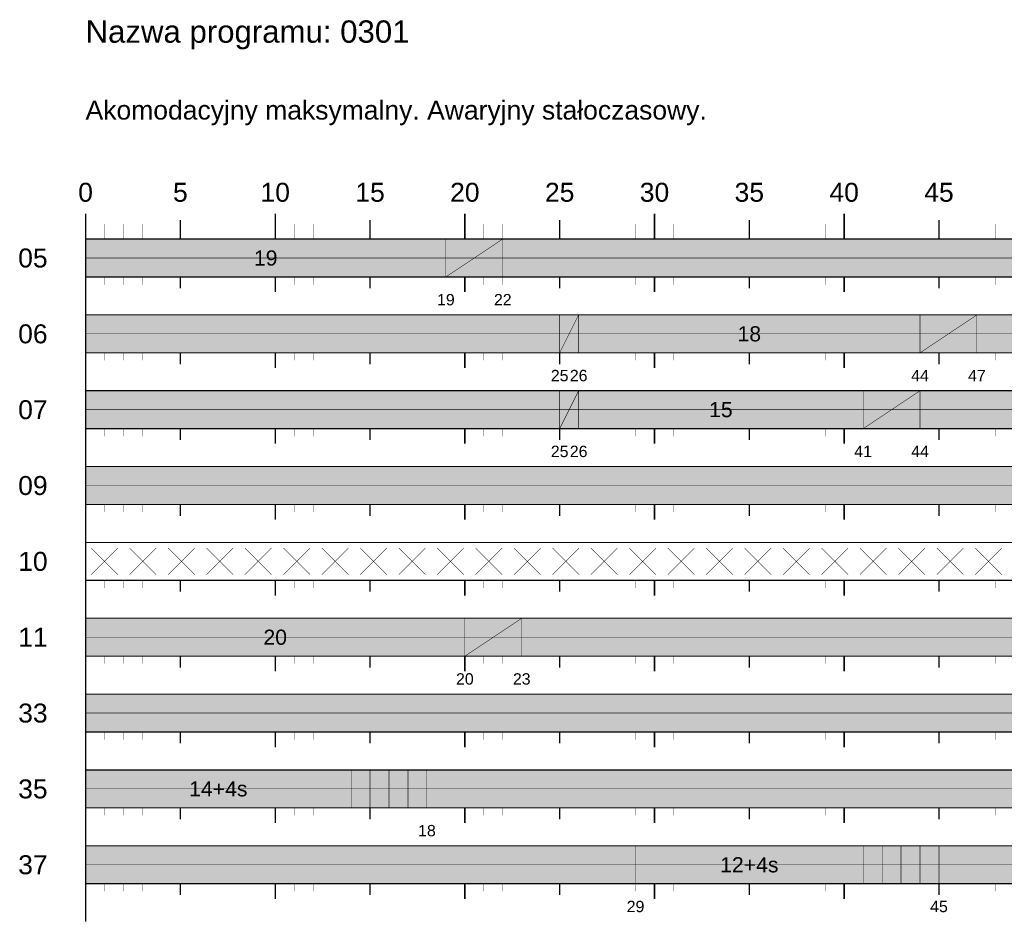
# Model space of a CAD drawing. Header units: metres. Extents: x 1765 to 13844, y -211 to 3853.
# Tile 15 of 17: x 2841 to 2944, y 3755 to 3850. Entities that reach past the tile are written whole.
import ezdxf
from ezdxf.enums import TextEntityAlignment as Align

# ---------------------------------------------------------------- set-up
doc = ezdxf.new("R2010")
doc.units = ezdxf.units.M
doc.header["$MEASUREMENT"] = 0
for name, color, linetype in [('zzz.GASYG.Program', 7, 'Continuous'), ('zzz.GASYG.Program-Etykiety', 7, 'Continuous'), ('zzz.GASYG.Program-Tekst', 7, 'Continuous')]:
    doc.layers.add(name, color=color, linetype=linetype)
doc.styles.get("Standard").update_dxf_attribs({"font": 'arial.ttf'})

# ---------------------------------------------------------------- blocks, each defined once
blk = doc.blocks.new('zzzGASYGProgram-214748364780-0101-0301')
at = {"layer": 'zzz.GASYG.Program', "true_color": 0xff0000}
for points in [[(0, -4), (150, -4), (150, 0), (0, 0)], [(0, -12), (150, -12), (150, -8), (0, -8)], [(0, -20), (150, -20), (150, -16), (0, -16)], [(0, -28), (150, -28), (150, -24), (0, -24)], [(0, -44), (150, -44), (150, -40), (0, -40)], [(0, -52), (150, -52), (150, -48), (0, -48)], [(0, -60), (150, -60), (150, -56), (0, -56)], [(0, -68), (150, -68), (150, -64), (0, -64)]]:
    blk.add_hatch(color=1, dxfattribs=at).paths.add_polyline_path(points)
at = {"layer": 'zzz.GASYG.Program', "true_color": 0x00a500}
for points in [[(0, -4), (38, -4), (38, 0), (0, 0)], [(52, -12), (88, -12), (88, -8), (52, -8)], [(52, -20), (82, -20), (82, -16), (52, -16)], [(0, -44), (40, -44), (40, -40), (0, -40)], [(0, -60), (28, -60), (28, -56), (0, -56)], [(28, -60), (36, -60), (36, -56), (28, -56)], [(58, -68), (82, -68), (82, -64), (58, -64)], [(82, -68), (90, -68), (90, -64), (82, -64)]]:
    blk.add_hatch(color=94, dxfattribs=at).paths.add_polyline_path(points)
at = {"layer": 'zzz.GASYG.Program'}
for color, points in [(2, [(38, -4), (44, -4), (44, 0), (38, 0)]), (1, [(50, -10), (52, -10), (52, -8), (50, -8)]), (2, [(88, -12), (94, -12), (94, -8), (88, -8)]), (2, [(50, -12), (52, -12), (52, -10), (50, -10)]), (1, [(50, -18), (52, -18), (52, -16), (50, -16)]), (2, [(82, -20), (88, -20), (88, -16), (82, -16)]), (2, [(50, -20), (52, -20), (52, -18), (50, -18)]), (2, [(40, -44), (46, -44), (46, -40), (40, -40)])]:
    blk.add_hatch(color=color, dxfattribs=at).paths.add_polyline_path(points)
at = {"layer": 'zzz.GASYG.Program', "color": 7}
for points in [[(0, -68, 0.15, 0.15, 0), (0, 2.67, 0.15, 0.15, 0)], [(20, 0, 0.15, 0.15, 0), (20, 2.67, 0.15, 0.15, 0)], [(40, 0, 0.15, 0.15, 0), (40, 2.67, 0.15, 0.15, 0)], [(60, 0, 0.15, 0.15, 0), (60, 2.67, 0.15, 0.15, 0)], [(80, 0, 0.15, 0.15, 0), (80, 2.67, 0.15, 0.15, 0)], [(2, 0, 0.01, 0.01, 0), (2, 1.6, 0.01, 0.01, 0)], [(4, 0, 0.01, 0.01, 0), (4, 1.6, 0.01, 0.01, 0)], [(6, 0, 0.01, 0.01, 0), (6, 1.6, 0.01, 0.01, 0)], [(8, 0, 0.01, 0.01, 0), (8, 1.6, 0.01, 0.01, 0)], [(10, 0, 0.15, 0.15, 0), (10, 2, 0.15, 0.15, 0)], [(12, 0, 0.01, 0.01, 0), (12, 1.6, 0.01, 0.01, 0)], [(14, 0, 0.01, 0.01, 0), (14, 1.6, 0.01, 0.01, 0)], [(16, 0, 0.01, 0.01, 0), (16, 1.6, 0.01, 0.01, 0)], [(18, 0, 0.01, 0.01, 0), (18, 1.6, 0.01, 0.01, 0)], [(22, 0, 0.01, 0.01, 0), (22, 1.6, 0.01, 0.01, 0)], [(24, 0, 0.01, 0.01, 0), (24, 1.6, 0.01, 0.01, 0)], [(26, 0, 0.01, 0.01, 0), (26, 1.6, 0.01, 0.01, 0)], [(28, 0, 0.01, 0.01, 0), (28, 1.6, 0.01, 0.01, 0)], [(30, 0, 0.15, 0.15, 0), (30, 2, 0.15, 0.15, 0)], [(32, 0, 0.01, 0.01, 0), (32, 1.6, 0.01, 0.01, 0)], [(34, 0, 0.01, 0.01, 0), (34, 1.6, 0.01, 0.01, 0)], [(36, 0, 0.01, 0.01, 0), (36, 1.6, 0.01, 0.01, 0)], [(38, 0, 0.01, 0.01, 0), (38, 1.6, 0.01, 0.01, 0)], [(42, 0, 0.01, 0.01, 0), (42, 1.6, 0.01, 0.01, 0)], [(44, 0, 0.01, 0.01, 0), (44, 1.6, 0.01, 0.01, 0)], [(46, 0, 0.01, 0.01, 0), (46, 1.6, 0.01, 0.01, 0)], [(48, 0, 0.01, 0.01, 0), (48, 1.6, 0.01, 0.01, 0)], [(50, 0, 0.15, 0.15, 0), (50, 2, 0.15, 0.15, 0)], [(52, 0, 0.01, 0.01, 0), (52, 1.6, 0.01, 0.01, 0)], [(54, 0, 0.01, 0.01, 0), (54, 1.6, 0.01, 0.01, 0)], [(56, 0, 0.01, 0.01, 0), (56, 1.6, 0.01, 0.01, 0)], [(58, 0, 0.01, 0.01, 0), (58, 1.6, 0.01, 0.01, 0)], [(62, 0, 0.01, 0.01, 0), (62, 1.6, 0.01, 0.01, 0)], [(64, 0, 0.01, 0.01, 0), (64, 1.6, 0.01, 0.01, 0)], [(66, 0, 0.01, 0.01, 0), (66, 1.6, 0.01, 0.01, 0)], [(68, 0, 0.01, 0.01, 0), (68, 1.6, 0.01, 0.01, 0)], [(70, 0, 0.15, 0.15, 0), (70, 2, 0.15, 0.15, 0)], [(72, 0, 0.01, 0.01, 0), (72, 1.6, 0.01, 0.01, 0)], [(74, 0, 0.01, 0.01, 0), (74, 1.6, 0.01, 0.01, 0)], [(76, 0, 0.01, 0.01, 0), (76, 1.6, 0.01, 0.01, 0)], [(78, 0, 0.01, 0.01, 0), (78, 1.6, 0.01, 0.01, 0)], [(82, 0, 0.01, 0.01, 0), (82, 1.6, 0.01, 0.01, 0)], [(84, 0, 0.01, 0.01, 0), (84, 1.6, 0.01, 0.01, 0)], [(86, 0, 0.01, 0.01, 0), (86, 1.6, 0.01, 0.01, 0)], [(88, 0, 0.01, 0.01, 0), (88, 1.6, 0.01, 0.01, 0)], [(90, 0, 0.15, 0.15, 0), (90, 2, 0.15, 0.15, 0)], [(92, 0, 0.01, 0.01, 0), (92, 1.6, 0.01, 0.01, 0)], [(94, 0, 0.01, 0.01, 0), (94, 1.6, 0.01, 0.01, 0)], [(96, 0, 0.01, 0.01, 0), (96, 1.6, 0.01, 0.01, 0)], [(150, 0, 0.12, 0.12, 0), (0, 0, 0.12, 0.12, 0)], [(0, -4, 0.05, 0.05, 0), (0, 0, 0.05, 0.05, 0)], [(38, -4, 0.05, 0.05, 0), (38, 0, 0.05, 0.05, 0)], [(38, -4, 0.05, 0.05, 0), (44, 0, 0.05, 0.05, 0)], [(38, -4, 0.05, 0.05, 0), (38, 0, 0.05, 0.05, 0)], [(44, -4, 0.05, 0.05, 0), (44, 0, 0.05, 0.05, 0)], [(150, -2, 0.05, 0.05, 0), (0, -2, 0.05, 0.05, 0)], [(0, -8, 0.15, 0.15, 0), (0, -4, 0.15, 0.15, 0)], [(150, -4, 0.12, 0.12, 0), (0, -4, 0.12, 0.12, 0)], [(2, -4.8, 0.01, 0.01, 0), (2, -4, 0.01, 0.01, 0)], [(4, -4.8, 0.01, 0.01, 0), (4, -4, 0.01, 0.01, 0)], [(6, -4.8, 0.01, 0.01, 0), (6, -4, 0.01, 0.01, 0)], [(8, -4.8, 0.01, 0.01, 0), (8, -4, 0.01, 0.01, 0)], [(10, -5.2, 0.15, 0.15, 0), (10, -4, 0.15, 0.15, 0)], [(12, -4.8, 0.01, 0.01, 0), (12, -4, 0.01, 0.01, 0)], [(14, -4.8, 0.01, 0.01, 0), (14, -4, 0.01, 0.01, 0)], [(16, -4.8, 0.01, 0.01, 0), (16, -4, 0.01, 0.01, 0)], [(18, -4.8, 0.01, 0.01, 0), (18, -4, 0.01, 0.01, 0)], [(20, -5.6, 0.15, 0.15, 0), (20, -4, 0.15, 0.15, 0)], [(22, -4.8, 0.01, 0.01, 0), (22, -4, 0.01, 0.01, 0)], [(24, -4.8, 0.01, 0.01, 0), (24, -4, 0.01, 0.01, 0)], [(26, -4.8, 0.01, 0.01, 0), (26, -4, 0.01, 0.01, 0)], [(28, -4.8, 0.01, 0.01, 0), (28, -4, 0.01, 0.01, 0)], [(30, -5.2, 0.15, 0.15, 0), (30, -4, 0.15, 0.15, 0)], [(32, -4.8, 0.01, 0.01, 0), (32, -4, 0.01, 0.01, 0)], [(34, -4.8, 0.01, 0.01, 0), (34, -4, 0.01, 0.01, 0)], [(36, -4.8, 0.01, 0.01, 0), (36, -4, 0.01, 0.01, 0)], [(38, -4.8, 0.01, 0.01, 0), (38, -4, 0.01, 0.01, 0)], [(40, -5.6, 0.15, 0.15, 0), (40, -4, 0.15, 0.15, 0)], [(42, -4.8, 0.01, 0.01, 0), (42, -4, 0.01, 0.01, 0)], [(44, -4.8, 0.01, 0.01, 0), (44, -4, 0.01, 0.01, 0)], [(46, -4.8, 0.01, 0.01, 0), (46, -4, 0.01, 0.01, 0)], [(48, -4.8, 0.01, 0.01, 0), (48, -4, 0.01, 0.01, 0)], [(50, -5.2, 0.15, 0.15, 0), (50, -4, 0.15, 0.15, 0)], [(52, -4.8, 0.01, 0.01, 0), (52, -4, 0.01, 0.01, 0)], [(54, -4.8, 0.01, 0.01, 0), (54, -4, 0.01, 0.01, 0)], [(56, -4.8, 0.01, 0.01, 0), (56, -4, 0.01, 0.01, 0)], [(58, -4.8, 0.01, 0.01, 0), (58, -4, 0.01, 0.01, 0)], [(60, -5.6, 0.15, 0.15, 0), (60, -4, 0.15, 0.15, 0)], [(62, -4.8, 0.01, 0.01, 0), (62, -4, 0.01, 0.01, 0)], [(64, -4.8, 0.01, 0.01, 0), (64, -4, 0.01, 0.01, 0)], [(66, -4.8, 0.01, 0.01, 0), (66, -4, 0.01, 0.01, 0)], [(68, -4.8, 0.01, 0.01, 0), (68, -4, 0.01, 0.01, 0)], [(70, -5.2, 0.15, 0.15, 0), (70, -4, 0.15, 0.15, 0)], [(72, -4.8, 0.01, 0.01, 0), (72, -4, 0.01, 0.01, 0)], [(74, -4.8, 0.01, 0.01, 0), (74, -4, 0.01, 0.01, 0)], [(76, -4.8, 0.01, 0.01, 0), (76, -4, 0.01, 0.01, 0)], [(78, -4.8, 0.01, 0.01, 0), (78, -4, 0.01, 0.01, 0)], [(80, -5.6, 0.15, 0.15, 0), (80, -4, 0.15, 0.15, 0)], [(82, -4.8, 0.01, 0.01, 0), (82, -4, 0.01, 0.01, 0)], [(84, -4.8, 0.01, 0.01, 0), (84, -4, 0.01, 0.01, 0)], [(86, -4.8, 0.01, 0.01, 0), (86, -4, 0.01, 0.01, 0)], [(88, -4.8, 0.01, 0.01, 0), (88, -4, 0.01, 0.01, 0)], [(90, -5.2, 0.15, 0.15, 0), (90, -4, 0.15, 0.15, 0)], [(92, -4.8, 0.01, 0.01, 0), (92, -4, 0.01, 0.01, 0)], [(94, -4.8, 0.01, 0.01, 0), (94, -4, 0.01, 0.01, 0)], [(96, -4.8, 0.01, 0.01, 0), (96, -4, 0.01, 0.01, 0)], [(150, -8, 0.12, 0.12, 0), (0, -8, 0.12, 0.12, 0)], [(50, -12, 0.05, 0.05, 0), (52, -8, 0.05, 0.05, 0)], [(50, -12, 0.05, 0.05, 0), (50, -8, 0.05, 0.05, 0)], [(52, -12, 0.05, 0.05, 0), (52, -8, 0.05, 0.05, 0)], [(52, -12, 0.05, 0.05, 0), (52, -8, 0.05, 0.05, 0)], [(88, -12, 0.05, 0.05, 0), (88, -8, 0.05, 0.05, 0)], [(88, -12, 0.05, 0.05, 0), (94, -8, 0.05, 0.05, 0)], [(88, -12, 0.05, 0.05, 0), (88, -8, 0.05, 0.05, 0)], [(94, -12, 0.05, 0.05, 0), (94, -8, 0.05, 0.05, 0)], [(150, -10, 0.05, 0.05, 0), (0, -10, 0.05, 0.05, 0)], [(50, -10, 0.05, 0.05, 0), (52, -10, 0.05, 0.05, 0)], [(0, -16, 0.15, 0.15, 0), (0, -12, 0.15, 0.15, 0)], [(150, -12, 0.12, 0.12, 0), (0, -12, 0.12, 0.12, 0)], [(2, -12.8, 0.01, 0.01, 0), (2, -12, 0.01, 0.01, 0)], [(4, -12.8, 0.01, 0.01, 0), (4, -12, 0.01, 0.01, 0)], [(6, -12.8, 0.01, 0.01, 0), (6, -12, 0.01, 0.01, 0)], [(8, -12.8, 0.01, 0.01, 0), (8, -12, 0.01, 0.01, 0)], [(10, -13.2, 0.15, 0.15, 0), (10, -12, 0.15, 0.15, 0)], [(12, -12.8, 0.01, 0.01, 0), (12, -12, 0.01, 0.01, 0)], [(14, -12.8, 0.01, 0.01, 0), (14, -12, 0.01, 0.01, 0)], [(16, -12.8, 0.01, 0.01, 0), (16, -12, 0.01, 0.01, 0)], [(18, -12.8, 0.01, 0.01, 0), (18, -12, 0.01, 0.01, 0)], [(20, -13.6, 0.15, 0.15, 0), (20, -12, 0.15, 0.15, 0)], [(22, -12.8, 0.01, 0.01, 0), (22, -12, 0.01, 0.01, 0)], [(24, -12.8, 0.01, 0.01, 0), (24, -12, 0.01, 0.01, 0)], [(26, -12.8, 0.01, 0.01, 0), (26, -12, 0.01, 0.01, 0)], [(28, -12.8, 0.01, 0.01, 0), (28, -12, 0.01, 0.01, 0)], [(30, -13.2, 0.15, 0.15, 0), (30, -12, 0.15, 0.15, 0)], [(32, -12.8, 0.01, 0.01, 0), (32, -12, 0.01, 0.01, 0)], [(34, -12.8, 0.01, 0.01, 0), (34, -12, 0.01, 0.01, 0)], [(36, -12.8, 0.01, 0.01, 0), (36, -12, 0.01, 0.01, 0)], [(38, -12.8, 0.01, 0.01, 0), (38, -12, 0.01, 0.01, 0)], [(40, -13.6, 0.15, 0.15, 0), (40, -12, 0.15, 0.15, 0)], [(42, -12.8, 0.01, 0.01, 0), (42, -12, 0.01, 0.01, 0)], [(44, -12.8, 0.01, 0.01, 0), (44, -12, 0.01, 0.01, 0)], [(46, -12.8, 0.01, 0.01, 0), (46, -12, 0.01, 0.01, 0)], [(48, -12.8, 0.01, 0.01, 0), (48, -12, 0.01, 0.01, 0)], [(50, -13.2, 0.15, 0.15, 0), (50, -12, 0.15, 0.15, 0)], [(52, -12.8, 0.01, 0.01, 0), (52, -12, 0.01, 0.01, 0)], [(54, -12.8, 0.01, 0.01, 0), (54, -12, 0.01, 0.01, 0)], [(56, -12.8, 0.01, 0.01, 0), (56, -12, 0.01, 0.01, 0)], [(58, -12.8, 0.01, 0.01, 0), (58, -12, 0.01, 0.01, 0)], [(60, -13.6, 0.15, 0.15, 0), (60, -12, 0.15, 0.15, 0)], [(62, -12.8, 0.01, 0.01, 0), (62, -12, 0.01, 0.01, 0)], [(64, -12.8, 0.01, 0.01, 0), (64, -12, 0.01, 0.01, 0)], [(66, -12.8, 0.01, 0.01, 0), (66, -12, 0.01, 0.01, 0)], [(68, -12.8, 0.01, 0.01, 0), (68, -12, 0.01, 0.01, 0)], [(70, -13.2, 0.15, 0.15, 0), (70, -12, 0.15, 0.15, 0)], [(72, -12.8, 0.01, 0.01, 0), (72, -12, 0.01, 0.01, 0)], [(74, -12.8, 0.01, 0.01, 0), (74, -12, 0.01, 0.01, 0)], [(76, -12.8, 0.01, 0.01, 0), (76, -12, 0.01, 0.01, 0)], [(78, -12.8, 0.01, 0.01, 0), (78, -12, 0.01, 0.01, 0)], [(80, -13.6, 0.15, 0.15, 0), (80, -12, 0.15, 0.15, 0)], [(82, -12.8, 0.01, 0.01, 0), (82, -12, 0.01, 0.01, 0)], [(84, -12.8, 0.01, 0.01, 0), (84, -12, 0.01, 0.01, 0)], [(86, -12.8, 0.01, 0.01, 0), (86, -12, 0.01, 0.01, 0)], [(88, -12.8, 0.01, 0.01, 0), (88, -12, 0.01, 0.01, 0)], [(90, -13.2, 0.15, 0.15, 0), (90, -12, 0.15, 0.15, 0)], [(92, -12.8, 0.01, 0.01, 0), (92, -12, 0.01, 0.01, 0)], [(94, -12.8, 0.01, 0.01, 0), (94, -12, 0.01, 0.01, 0)], [(96, -12.8, 0.01, 0.01, 0), (96, -12, 0.01, 0.01, 0)], [(150, -16, 0.12, 0.12, 0), (0, -16, 0.12, 0.12, 0)], [(50, -20, 0.05, 0.05, 0), (52, -16, 0.05, 0.05, 0)], [(50, -20, 0.05, 0.05, 0), (50, -16, 0.05, 0.05, 0)], [(52, -20, 0.05, 0.05, 0), (52, -16, 0.05, 0.05, 0)], [(52, -20, 0.05, 0.05, 0), (52, -16, 0.05, 0.05, 0)], [(82, -20, 0.05, 0.05, 0), (82, -16, 0.05, 0.05, 0)], [(82, -20, 0.05, 0.05, 0), (88, -16, 0.05, 0.05, 0)], [(82, -20, 0.05, 0.05, 0), (82, -16, 0.05, 0.05, 0)], [(88, -20, 0.05, 0.05, 0), (88, -16, 0.05, 0.05, 0)], [(150, -18, 0.05, 0.05, 0), (0, -18, 0.05, 0.05, 0)], [(50, -18, 0.05, 0.05, 0), (52, -18, 0.05, 0.05, 0)], [(0, -24, 0.15, 0.15, 0), (0, -20, 0.15, 0.15, 0)], [(150, -20, 0.12, 0.12, 0), (0, -20, 0.12, 0.12, 0)], [(2, -20.8, 0.01, 0.01, 0), (2, -20, 0.01, 0.01, 0)], [(4, -20.8, 0.01, 0.01, 0), (4, -20, 0.01, 0.01, 0)], [(6, -20.8, 0.01, 0.01, 0), (6, -20, 0.01, 0.01, 0)], [(8, -20.8, 0.01, 0.01, 0), (8, -20, 0.01, 0.01, 0)], [(10, -21.2, 0.15, 0.15, 0), (10, -20, 0.15, 0.15, 0)], [(12, -20.8, 0.01, 0.01, 0), (12, -20, 0.01, 0.01, 0)], [(14, -20.8, 0.01, 0.01, 0), (14, -20, 0.01, 0.01, 0)], [(16, -20.8, 0.01, 0.01, 0), (16, -20, 0.01, 0.01, 0)], [(18, -20.8, 0.01, 0.01, 0), (18, -20, 0.01, 0.01, 0)], [(20, -21.6, 0.15, 0.15, 0), (20, -20, 0.15, 0.15, 0)], [(22, -20.8, 0.01, 0.01, 0), (22, -20, 0.01, 0.01, 0)], [(24, -20.8, 0.01, 0.01, 0), (24, -20, 0.01, 0.01, 0)], [(26, -20.8, 0.01, 0.01, 0), (26, -20, 0.01, 0.01, 0)], [(28, -20.8, 0.01, 0.01, 0), (28, -20, 0.01, 0.01, 0)], [(30, -21.2, 0.15, 0.15, 0), (30, -20, 0.15, 0.15, 0)], [(32, -20.8, 0.01, 0.01, 0), (32, -20, 0.01, 0.01, 0)], [(34, -20.8, 0.01, 0.01, 0), (34, -20, 0.01, 0.01, 0)], [(36, -20.8, 0.01, 0.01, 0), (36, -20, 0.01, 0.01, 0)], [(38, -20.8, 0.01, 0.01, 0), (38, -20, 0.01, 0.01, 0)], [(40, -21.6, 0.15, 0.15, 0), (40, -20, 0.15, 0.15, 0)], [(42, -20.8, 0.01, 0.01, 0), (42, -20, 0.01, 0.01, 0)], [(44, -20.8, 0.01, 0.01, 0), (44, -20, 0.01, 0.01, 0)], [(46, -20.8, 0.01, 0.01, 0), (46, -20, 0.01, 0.01, 0)], [(48, -20.8, 0.01, 0.01, 0), (48, -20, 0.01, 0.01, 0)], [(50, -21.2, 0.15, 0.15, 0), (50, -20, 0.15, 0.15, 0)], [(52, -20.8, 0.01, 0.01, 0), (52, -20, 0.01, 0.01, 0)], [(54, -20.8, 0.01, 0.01, 0), (54, -20, 0.01, 0.01, 0)], [(56, -20.8, 0.01, 0.01, 0), (56, -20, 0.01, 0.01, 0)], [(58, -20.8, 0.01, 0.01, 0), (58, -20, 0.01, 0.01, 0)], [(60, -21.6, 0.15, 0.15, 0), (60, -20, 0.15, 0.15, 0)], [(62, -20.8, 0.01, 0.01, 0), (62, -20, 0.01, 0.01, 0)], [(64, -20.8, 0.01, 0.01, 0), (64, -20, 0.01, 0.01, 0)], [(66, -20.8, 0.01, 0.01, 0), (66, -20, 0.01, 0.01, 0)], [(68, -20.8, 0.01, 0.01, 0), (68, -20, 0.01, 0.01, 0)], [(70, -21.2, 0.15, 0.15, 0), (70, -20, 0.15, 0.15, 0)], [(72, -20.8, 0.01, 0.01, 0), (72, -20, 0.01, 0.01, 0)], [(74, -20.8, 0.01, 0.01, 0), (74, -20, 0.01, 0.01, 0)], [(76, -20.8, 0.01, 0.01, 0), (76, -20, 0.01, 0.01, 0)], [(78, -20.8, 0.01, 0.01, 0), (78, -20, 0.01, 0.01, 0)], [(80, -21.6, 0.15, 0.15, 0), (80, -20, 0.15, 0.15, 0)], [(82, -20.8, 0.01, 0.01, 0), (82, -20, 0.01, 0.01, 0)], [(84, -20.8, 0.01, 0.01, 0), (84, -20, 0.01, 0.01, 0)], [(86, -20.8, 0.01, 0.01, 0), (86, -20, 0.01, 0.01, 0)], [(88, -20.8, 0.01, 0.01, 0), (88, -20, 0.01, 0.01, 0)], [(90, -21.2, 0.15, 0.15, 0), (90, -20, 0.15, 0.15, 0)], [(92, -20.8, 0.01, 0.01, 0), (92, -20, 0.01, 0.01, 0)], [(94, -20.8, 0.01, 0.01, 0), (94, -20, 0.01, 0.01, 0)], [(96, -20.8, 0.01, 0.01, 0), (96, -20, 0.01, 0.01, 0)], [(150, -24, 0.12, 0.12, 0), (0, -24, 0.12, 0.12, 0)], [(150, -26, 0.05, 0.05, 0), (0, -26, 0.05, 0.05, 0)], [(0, -32, 0.15, 0.15, 0), (0, -28, 0.15, 0.15, 0)], [(150, -28, 0.12, 0.12, 0), (0, -28, 0.12, 0.12, 0)], [(2, -28.8, 0.01, 0.01, 0), (2, -28, 0.01, 0.01, 0)], [(4, -28.8, 0.01, 0.01, 0), (4, -28, 0.01, 0.01, 0)], [(6, -28.8, 0.01, 0.01, 0), (6, -28, 0.01, 0.01, 0)], [(8, -28.8, 0.01, 0.01, 0), (8, -28, 0.01, 0.01, 0)], [(10, -29.2, 0.15, 0.15, 0), (10, -28, 0.15, 0.15, 0)], [(12, -28.8, 0.01, 0.01, 0), (12, -28, 0.01, 0.01, 0)], [(14, -28.8, 0.01, 0.01, 0), (14, -28, 0.01, 0.01, 0)], [(16, -28.8, 0.01, 0.01, 0), (16, -28, 0.01, 0.01, 0)], [(18, -28.8, 0.01, 0.01, 0), (18, -28, 0.01, 0.01, 0)], [(20, -29.6, 0.15, 0.15, 0), (20, -28, 0.15, 0.15, 0)], [(22, -28.8, 0.01, 0.01, 0), (22, -28, 0.01, 0.01, 0)], [(24, -28.8, 0.01, 0.01, 0), (24, -28, 0.01, 0.01, 0)], [(26, -28.8, 0.01, 0.01, 0), (26, -28, 0.01, 0.01, 0)], [(28, -28.8, 0.01, 0.01, 0), (28, -28, 0.01, 0.01, 0)], [(30, -29.2, 0.15, 0.15, 0), (30, -28, 0.15, 0.15, 0)], [(32, -28.8, 0.01, 0.01, 0), (32, -28, 0.01, 0.01, 0)], [(34, -28.8, 0.01, 0.01, 0), (34, -28, 0.01, 0.01, 0)], [(36, -28.8, 0.01, 0.01, 0), (36, -28, 0.01, 0.01, 0)], [(38, -28.8, 0.01, 0.01, 0), (38, -28, 0.01, 0.01, 0)], [(40, -29.6, 0.15, 0.15, 0), (40, -28, 0.15, 0.15, 0)], [(42, -28.8, 0.01, 0.01, 0), (42, -28, 0.01, 0.01, 0)], [(44, -28.8, 0.01, 0.01, 0), (44, -28, 0.01, 0.01, 0)], [(46, -28.8, 0.01, 0.01, 0), (46, -28, 0.01, 0.01, 0)], [(48, -28.8, 0.01, 0.01, 0), (48, -28, 0.01, 0.01, 0)], [(50, -29.2, 0.15, 0.15, 0), (50, -28, 0.15, 0.15, 0)], [(52, -28.8, 0.01, 0.01, 0), (52, -28, 0.01, 0.01, 0)], [(54, -28.8, 0.01, 0.01, 0), (54, -28, 0.01, 0.01, 0)], [(56, -28.8, 0.01, 0.01, 0), (56, -28, 0.01, 0.01, 0)], [(58, -28.8, 0.01, 0.01, 0), (58, -28, 0.01, 0.01, 0)], [(60, -29.6, 0.15, 0.15, 0), (60, -28, 0.15, 0.15, 0)], [(62, -28.8, 0.01, 0.01, 0), (62, -28, 0.01, 0.01, 0)], [(64, -28.8, 0.01, 0.01, 0), (64, -28, 0.01, 0.01, 0)], [(66, -28.8, 0.01, 0.01, 0), (66, -28, 0.01, 0.01, 0)], [(68, -28.8, 0.01, 0.01, 0), (68, -28, 0.01, 0.01, 0)], [(70, -29.2, 0.15, 0.15, 0), (70, -28, 0.15, 0.15, 0)], [(72, -28.8, 0.01, 0.01, 0), (72, -28, 0.01, 0.01, 0)], [(74, -28.8, 0.01, 0.01, 0), (74, -28, 0.01, 0.01, 0)], [(76, -28.8, 0.01, 0.01, 0), (76, -28, 0.01, 0.01, 0)], [(78, -28.8, 0.01, 0.01, 0), (78, -28, 0.01, 0.01, 0)], [(80, -29.6, 0.15, 0.15, 0), (80, -28, 0.15, 0.15, 0)], [(82, -28.8, 0.01, 0.01, 0), (82, -28, 0.01, 0.01, 0)], [(84, -28.8, 0.01, 0.01, 0), (84, -28, 0.01, 0.01, 0)], [(86, -28.8, 0.01, 0.01, 0), (86, -28, 0.01, 0.01, 0)], [(88, -28.8, 0.01, 0.01, 0), (88, -28, 0.01, 0.01, 0)], [(90, -29.2, 0.15, 0.15, 0), (90, -28, 0.15, 0.15, 0)], [(92, -28.8, 0.01, 0.01, 0), (92, -28, 0.01, 0.01, 0)], [(94, -28.8, 0.01, 0.01, 0), (94, -28, 0.01, 0.01, 0)], [(96, -28.8, 0.01, 0.01, 0), (96, -28, 0.01, 0.01, 0)], [(150, -32, 0.12, 0.12, 0), (0, -32, 0.12, 0.12, 0)], [(3.4, -35.4, 0.05, 0.05, 0), (0.6, -32.6, 0.05, 0.05, 0)], [(3.4, -32.6, 0.05, 0.05, 0), (0.6, -35.4, 0.05, 0.05, 0)], [(7.45, -35.4, 0.05, 0.05, 0), (4.65, -32.6, 0.05, 0.05, 0)], [(7.45, -32.6, 0.05, 0.05, 0), (4.65, -35.4, 0.05, 0.05, 0)], [(11.51, -35.4, 0.05, 0.05, 0), (8.71, -32.6, 0.05, 0.05, 0)], [(11.51, -32.6, 0.05, 0.05, 0), (8.71, -35.4, 0.05, 0.05, 0)], [(15.56, -35.4, 0.05, 0.05, 0), (12.76, -32.6, 0.05, 0.05, 0)], [(15.56, -32.6, 0.05, 0.05, 0), (12.76, -35.4, 0.05, 0.05, 0)], [(19.61, -35.4, 0.05, 0.05, 0), (16.81, -32.6, 0.05, 0.05, 0)], [(19.61, -32.6, 0.05, 0.05, 0), (16.81, -35.4, 0.05, 0.05, 0)], [(23.67, -35.4, 0.05, 0.05, 0), (20.87, -32.6, 0.05, 0.05, 0)], [(23.67, -32.6, 0.05, 0.05, 0), (20.87, -35.4, 0.05, 0.05, 0)], [(27.72, -35.4, 0.05, 0.05, 0), (24.92, -32.6, 0.05, 0.05, 0)], [(27.72, -32.6, 0.05, 0.05, 0), (24.92, -35.4, 0.05, 0.05, 0)], [(31.77, -35.4, 0.05, 0.05, 0), (28.97, -32.6, 0.05, 0.05, 0)], [(31.77, -32.6, 0.05, 0.05, 0), (28.97, -35.4, 0.05, 0.05, 0)], [(35.83, -35.4, 0.05, 0.05, 0), (33.03, -32.6, 0.05, 0.05, 0)], [(35.83, -32.6, 0.05, 0.05, 0), (33.03, -35.4, 0.05, 0.05, 0)], [(39.88, -35.4, 0.05, 0.05, 0), (37.08, -32.6, 0.05, 0.05, 0)], [(39.88, -32.6, 0.05, 0.05, 0), (37.08, -35.4, 0.05, 0.05, 0)], [(43.93, -35.4, 0.05, 0.05, 0), (41.13, -32.6, 0.05, 0.05, 0)], [(43.93, -32.6, 0.05, 0.05, 0), (41.13, -35.4, 0.05, 0.05, 0)], [(47.99, -35.4, 0.05, 0.05, 0), (45.19, -32.6, 0.05, 0.05, 0)], [(47.99, -32.6, 0.05, 0.05, 0), (45.19, -35.4, 0.05, 0.05, 0)], [(52.04, -35.4, 0.05, 0.05, 0), (49.24, -32.6, 0.05, 0.05, 0)], [(52.04, -32.6, 0.05, 0.05, 0), (49.24, -35.4, 0.05, 0.05, 0)], [(56.09, -35.4, 0.05, 0.05, 0), (53.29, -32.6, 0.05, 0.05, 0)], [(56.09, -32.6, 0.05, 0.05, 0), (53.29, -35.4, 0.05, 0.05, 0)], [(60.15, -35.4, 0.05, 0.05, 0), (57.35, -32.6, 0.05, 0.05, 0)], [(60.15, -32.6, 0.05, 0.05, 0), (57.35, -35.4, 0.05, 0.05, 0)], [(64.2, -35.4, 0.05, 0.05, 0), (61.4, -32.6, 0.05, 0.05, 0)], [(64.2, -32.6, 0.05, 0.05, 0), (61.4, -35.4, 0.05, 0.05, 0)], [(68.25, -35.4, 0.05, 0.05, 0), (65.45, -32.6, 0.05, 0.05, 0)], [(68.25, -32.6, 0.05, 0.05, 0), (65.45, -35.4, 0.05, 0.05, 0)], [(72.31, -35.4, 0.05, 0.05, 0), (69.51, -32.6, 0.05, 0.05, 0)], [(72.31, -32.6, 0.05, 0.05, 0), (69.51, -35.4, 0.05, 0.05, 0)], [(76.36, -35.4, 0.05, 0.05, 0), (73.56, -32.6, 0.05, 0.05, 0)], [(76.36, -32.6, 0.05, 0.05, 0), (73.56, -35.4, 0.05, 0.05, 0)], [(80.41, -35.4, 0.05, 0.05, 0), (77.61, -32.6, 0.05, 0.05, 0)], [(80.41, -32.6, 0.05, 0.05, 0), (77.61, -35.4, 0.05, 0.05, 0)], [(84.47, -35.4, 0.05, 0.05, 0), (81.67, -32.6, 0.05, 0.05, 0)], [(84.47, -32.6, 0.05, 0.05, 0), (81.67, -35.4, 0.05, 0.05, 0)], [(88.52, -35.4, 0.05, 0.05, 0), (85.72, -32.6, 0.05, 0.05, 0)], [(88.52, -32.6, 0.05, 0.05, 0), (85.72, -35.4, 0.05, 0.05, 0)], [(92.57, -35.4, 0.05, 0.05, 0), (89.77, -32.6, 0.05, 0.05, 0)], [(92.57, -32.6, 0.05, 0.05, 0), (89.77, -35.4, 0.05, 0.05, 0)], [(96.63, -35.4, 0.05, 0.05, 0), (93.83, -32.6, 0.05, 0.05, 0)], [(96.63, -32.6, 0.05, 0.05, 0), (93.83, -35.4, 0.05, 0.05, 0)], [(0, -40, 0.15, 0.15, 0), (0, -36, 0.15, 0.15, 0)], [(150, -36, 0.12, 0.12, 0), (0, -36, 0.12, 0.12, 0)], [(2, -36.8, 0.01, 0.01, 0), (2, -36, 0.01, 0.01, 0)], [(4, -36.8, 0.01, 0.01, 0), (4, -36, 0.01, 0.01, 0)], [(6, -36.8, 0.01, 0.01, 0), (6, -36, 0.01, 0.01, 0)], [(8, -36.8, 0.01, 0.01, 0), (8, -36, 0.01, 0.01, 0)], [(10, -37.2, 0.15, 0.15, 0), (10, -36, 0.15, 0.15, 0)], [(12, -36.8, 0.01, 0.01, 0), (12, -36, 0.01, 0.01, 0)], [(14, -36.8, 0.01, 0.01, 0), (14, -36, 0.01, 0.01, 0)], [(16, -36.8, 0.01, 0.01, 0), (16, -36, 0.01, 0.01, 0)], [(18, -36.8, 0.01, 0.01, 0), (18, -36, 0.01, 0.01, 0)], [(20, -37.6, 0.15, 0.15, 0), (20, -36, 0.15, 0.15, 0)], [(22, -36.8, 0.01, 0.01, 0), (22, -36, 0.01, 0.01, 0)], [(24, -36.8, 0.01, 0.01, 0), (24, -36, 0.01, 0.01, 0)], [(26, -36.8, 0.01, 0.01, 0), (26, -36, 0.01, 0.01, 0)], [(28, -36.8, 0.01, 0.01, 0), (28, -36, 0.01, 0.01, 0)], [(30, -37.2, 0.15, 0.15, 0), (30, -36, 0.15, 0.15, 0)], [(32, -36.8, 0.01, 0.01, 0), (32, -36, 0.01, 0.01, 0)], [(34, -36.8, 0.01, 0.01, 0), (34, -36, 0.01, 0.01, 0)], [(36, -36.8, 0.01, 0.01, 0), (36, -36, 0.01, 0.01, 0)], [(38, -36.8, 0.01, 0.01, 0), (38, -36, 0.01, 0.01, 0)], [(40, -37.6, 0.15, 0.15, 0), (40, -36, 0.15, 0.15, 0)], [(42, -36.8, 0.01, 0.01, 0), (42, -36, 0.01, 0.01, 0)], [(44, -36.8, 0.01, 0.01, 0), (44, -36, 0.01, 0.01, 0)], [(46, -36.8, 0.01, 0.01, 0), (46, -36, 0.01, 0.01, 0)], [(48, -36.8, 0.01, 0.01, 0), (48, -36, 0.01, 0.01, 0)], [(50, -37.2, 0.15, 0.15, 0), (50, -36, 0.15, 0.15, 0)], [(52, -36.8, 0.01, 0.01, 0), (52, -36, 0.01, 0.01, 0)], [(54, -36.8, 0.01, 0.01, 0), (54, -36, 0.01, 0.01, 0)], [(56, -36.8, 0.01, 0.01, 0), (56, -36, 0.01, 0.01, 0)], [(58, -36.8, 0.01, 0.01, 0), (58, -36, 0.01, 0.01, 0)], [(60, -37.6, 0.15, 0.15, 0), (60, -36, 0.15, 0.15, 0)], [(62, -36.8, 0.01, 0.01, 0), (62, -36, 0.01, 0.01, 0)], [(64, -36.8, 0.01, 0.01, 0), (64, -36, 0.01, 0.01, 0)], [(66, -36.8, 0.01, 0.01, 0), (66, -36, 0.01, 0.01, 0)], [(68, -36.8, 0.01, 0.01, 0), (68, -36, 0.01, 0.01, 0)], [(70, -37.2, 0.15, 0.15, 0), (70, -36, 0.15, 0.15, 0)], [(72, -36.8, 0.01, 0.01, 0), (72, -36, 0.01, 0.01, 0)], [(74, -36.8, 0.01, 0.01, 0), (74, -36, 0.01, 0.01, 0)], [(76, -36.8, 0.01, 0.01, 0), (76, -36, 0.01, 0.01, 0)], [(78, -36.8, 0.01, 0.01, 0), (78, -36, 0.01, 0.01, 0)], [(80, -37.6, 0.15, 0.15, 0), (80, -36, 0.15, 0.15, 0)], [(82, -36.8, 0.01, 0.01, 0), (82, -36, 0.01, 0.01, 0)], [(84, -36.8, 0.01, 0.01, 0), (84, -36, 0.01, 0.01, 0)], [(86, -36.8, 0.01, 0.01, 0), (86, -36, 0.01, 0.01, 0)], [(88, -36.8, 0.01, 0.01, 0), (88, -36, 0.01, 0.01, 0)], [(90, -37.2, 0.15, 0.15, 0), (90, -36, 0.15, 0.15, 0)], [(92, -36.8, 0.01, 0.01, 0), (92, -36, 0.01, 0.01, 0)], [(94, -36.8, 0.01, 0.01, 0), (94, -36, 0.01, 0.01, 0)], [(96, -36.8, 0.01, 0.01, 0), (96, -36, 0.01, 0.01, 0)], [(150, -40, 0.12, 0.12, 0), (0, -40, 0.12, 0.12, 0)], [(0, -44, 0.05, 0.05, 0), (0, -40, 0.05, 0.05, 0)], [(40, -44, 0.05, 0.05, 0), (40, -40, 0.05, 0.05, 0)], [(40, -44, 0.05, 0.05, 0), (46, -40, 0.05, 0.05, 0)], [(40, -44, 0.05, 0.05, 0), (40, -40, 0.05, 0.05, 0)], [(46, -44, 0.05, 0.05, 0), (46, -40, 0.05, 0.05, 0)], [(150, -42, 0.05, 0.05, 0), (0, -42, 0.05, 0.05, 0)], [(0, -48, 0.15, 0.15, 0), (0, -44, 0.15, 0.15, 0)], [(150, -44, 0.12, 0.12, 0), (0, -44, 0.12, 0.12, 0)], [(2, -44.8, 0.01, 0.01, 0), (2, -44, 0.01, 0.01, 0)], [(4, -44.8, 0.01, 0.01, 0), (4, -44, 0.01, 0.01, 0)], [(6, -44.8, 0.01, 0.01, 0), (6, -44, 0.01, 0.01, 0)], [(8, -44.8, 0.01, 0.01, 0), (8, -44, 0.01, 0.01, 0)], [(10, -45.2, 0.15, 0.15, 0), (10, -44, 0.15, 0.15, 0)], [(12, -44.8, 0.01, 0.01, 0), (12, -44, 0.01, 0.01, 0)], [(14, -44.8, 0.01, 0.01, 0), (14, -44, 0.01, 0.01, 0)], [(16, -44.8, 0.01, 0.01, 0), (16, -44, 0.01, 0.01, 0)], [(18, -44.8, 0.01, 0.01, 0), (18, -44, 0.01, 0.01, 0)], [(20, -45.6, 0.15, 0.15, 0), (20, -44, 0.15, 0.15, 0)], [(22, -44.8, 0.01, 0.01, 0), (22, -44, 0.01, 0.01, 0)], [(24, -44.8, 0.01, 0.01, 0), (24, -44, 0.01, 0.01, 0)], [(26, -44.8, 0.01, 0.01, 0), (26, -44, 0.01, 0.01, 0)], [(28, -44.8, 0.01, 0.01, 0), (28, -44, 0.01, 0.01, 0)], [(30, -45.2, 0.15, 0.15, 0), (30, -44, 0.15, 0.15, 0)], [(32, -44.8, 0.01, 0.01, 0), (32, -44, 0.01, 0.01, 0)], [(34, -44.8, 0.01, 0.01, 0), (34, -44, 0.01, 0.01, 0)], [(36, -44.8, 0.01, 0.01, 0), (36, -44, 0.01, 0.01, 0)], [(38, -44.8, 0.01, 0.01, 0), (38, -44, 0.01, 0.01, 0)], [(40, -45.6, 0.15, 0.15, 0), (40, -44, 0.15, 0.15, 0)], [(42, -44.8, 0.01, 0.01, 0), (42, -44, 0.01, 0.01, 0)], [(44, -44.8, 0.01, 0.01, 0), (44, -44, 0.01, 0.01, 0)], [(46, -44.8, 0.01, 0.01, 0), (46, -44, 0.01, 0.01, 0)], [(48, -44.8, 0.01, 0.01, 0), (48, -44, 0.01, 0.01, 0)], [(50, -45.2, 0.15, 0.15, 0), (50, -44, 0.15, 0.15, 0)], [(52, -44.8, 0.01, 0.01, 0), (52, -44, 0.01, 0.01, 0)], [(54, -44.8, 0.01, 0.01, 0), (54, -44, 0.01, 0.01, 0)], [(56, -44.8, 0.01, 0.01, 0), (56, -44, 0.01, 0.01, 0)], [(58, -44.8, 0.01, 0.01, 0), (58, -44, 0.01, 0.01, 0)], [(60, -45.6, 0.15, 0.15, 0), (60, -44, 0.15, 0.15, 0)], [(62, -44.8, 0.01, 0.01, 0), (62, -44, 0.01, 0.01, 0)], [(64, -44.8, 0.01, 0.01, 0), (64, -44, 0.01, 0.01, 0)], [(66, -44.8, 0.01, 0.01, 0), (66, -44, 0.01, 0.01, 0)], [(68, -44.8, 0.01, 0.01, 0), (68, -44, 0.01, 0.01, 0)], [(70, -45.2, 0.15, 0.15, 0), (70, -44, 0.15, 0.15, 0)], [(72, -44.8, 0.01, 0.01, 0), (72, -44, 0.01, 0.01, 0)], [(74, -44.8, 0.01, 0.01, 0), (74, -44, 0.01, 0.01, 0)], [(76, -44.8, 0.01, 0.01, 0), (76, -44, 0.01, 0.01, 0)], [(78, -44.8, 0.01, 0.01, 0), (78, -44, 0.01, 0.01, 0)], [(80, -45.6, 0.15, 0.15, 0), (80, -44, 0.15, 0.15, 0)], [(82, -44.8, 0.01, 0.01, 0), (82, -44, 0.01, 0.01, 0)], [(84, -44.8, 0.01, 0.01, 0), (84, -44, 0.01, 0.01, 0)], [(86, -44.8, 0.01, 0.01, 0), (86, -44, 0.01, 0.01, 0)], [(88, -44.8, 0.01, 0.01, 0), (88, -44, 0.01, 0.01, 0)], [(90, -45.2, 0.15, 0.15, 0), (90, -44, 0.15, 0.15, 0)], [(92, -44.8, 0.01, 0.01, 0), (92, -44, 0.01, 0.01, 0)], [(94, -44.8, 0.01, 0.01, 0), (94, -44, 0.01, 0.01, 0)], [(96, -44.8, 0.01, 0.01, 0), (96, -44, 0.01, 0.01, 0)], [(150, -48, 0.12, 0.12, 0), (0, -48, 0.12, 0.12, 0)], [(150, -50, 0.05, 0.05, 0), (0, -50, 0.05, 0.05, 0)], [(0, -56, 0.15, 0.15, 0), (0, -52, 0.15, 0.15, 0)], [(150, -52, 0.12, 0.12, 0), (0, -52, 0.12, 0.12, 0)], [(2, -52.8, 0.01, 0.01, 0), (2, -52, 0.01, 0.01, 0)], [(4, -52.8, 0.01, 0.01, 0), (4, -52, 0.01, 0.01, 0)], [(6, -52.8, 0.01, 0.01, 0), (6, -52, 0.01, 0.01, 0)], [(8, -52.8, 0.01, 0.01, 0), (8, -52, 0.01, 0.01, 0)], [(10, -53.2, 0.15, 0.15, 0), (10, -52, 0.15, 0.15, 0)], [(12, -52.8, 0.01, 0.01, 0), (12, -52, 0.01, 0.01, 0)], [(14, -52.8, 0.01, 0.01, 0), (14, -52, 0.01, 0.01, 0)], [(16, -52.8, 0.01, 0.01, 0), (16, -52, 0.01, 0.01, 0)], [(18, -52.8, 0.01, 0.01, 0), (18, -52, 0.01, 0.01, 0)], [(20, -53.6, 0.15, 0.15, 0), (20, -52, 0.15, 0.15, 0)], [(22, -52.8, 0.01, 0.01, 0), (22, -52, 0.01, 0.01, 0)], [(24, -52.8, 0.01, 0.01, 0), (24, -52, 0.01, 0.01, 0)], [(26, -52.8, 0.01, 0.01, 0), (26, -52, 0.01, 0.01, 0)], [(28, -52.8, 0.01, 0.01, 0), (28, -52, 0.01, 0.01, 0)], [(30, -53.2, 0.15, 0.15, 0), (30, -52, 0.15, 0.15, 0)], [(32, -52.8, 0.01, 0.01, 0), (32, -52, 0.01, 0.01, 0)], [(34, -52.8, 0.01, 0.01, 0), (34, -52, 0.01, 0.01, 0)], [(36, -52.8, 0.01, 0.01, 0), (36, -52, 0.01, 0.01, 0)], [(38, -52.8, 0.01, 0.01, 0), (38, -52, 0.01, 0.01, 0)], [(40, -53.6, 0.15, 0.15, 0), (40, -52, 0.15, 0.15, 0)], [(42, -52.8, 0.01, 0.01, 0), (42, -52, 0.01, 0.01, 0)], [(44, -52.8, 0.01, 0.01, 0), (44, -52, 0.01, 0.01, 0)], [(46, -52.8, 0.01, 0.01, 0), (46, -52, 0.01, 0.01, 0)], [(48, -52.8, 0.01, 0.01, 0), (48, -52, 0.01, 0.01, 0)], [(50, -53.2, 0.15, 0.15, 0), (50, -52, 0.15, 0.15, 0)], [(52, -52.8, 0.01, 0.01, 0), (52, -52, 0.01, 0.01, 0)], [(54, -52.8, 0.01, 0.01, 0), (54, -52, 0.01, 0.01, 0)], [(56, -52.8, 0.01, 0.01, 0), (56, -52, 0.01, 0.01, 0)], [(58, -52.8, 0.01, 0.01, 0), (58, -52, 0.01, 0.01, 0)], [(60, -53.6, 0.15, 0.15, 0), (60, -52, 0.15, 0.15, 0)], [(62, -52.8, 0.01, 0.01, 0), (62, -52, 0.01, 0.01, 0)], [(64, -52.8, 0.01, 0.01, 0), (64, -52, 0.01, 0.01, 0)], [(66, -52.8, 0.01, 0.01, 0), (66, -52, 0.01, 0.01, 0)], [(68, -52.8, 0.01, 0.01, 0), (68, -52, 0.01, 0.01, 0)], [(70, -53.2, 0.15, 0.15, 0), (70, -52, 0.15, 0.15, 0)], [(72, -52.8, 0.01, 0.01, 0), (72, -52, 0.01, 0.01, 0)], [(74, -52.8, 0.01, 0.01, 0), (74, -52, 0.01, 0.01, 0)], [(76, -52.8, 0.01, 0.01, 0), (76, -52, 0.01, 0.01, 0)], [(78, -52.8, 0.01, 0.01, 0), (78, -52, 0.01, 0.01, 0)], [(80, -53.6, 0.15, 0.15, 0), (80, -52, 0.15, 0.15, 0)], [(82, -52.8, 0.01, 0.01, 0), (82, -52, 0.01, 0.01, 0)], [(84, -52.8, 0.01, 0.01, 0), (84, -52, 0.01, 0.01, 0)], [(86, -52.8, 0.01, 0.01, 0), (86, -52, 0.01, 0.01, 0)], [(88, -52.8, 0.01, 0.01, 0), (88, -52, 0.01, 0.01, 0)], [(90, -53.2, 0.15, 0.15, 0), (90, -52, 0.15, 0.15, 0)], [(92, -52.8, 0.01, 0.01, 0), (92, -52, 0.01, 0.01, 0)], [(94, -52.8, 0.01, 0.01, 0), (94, -52, 0.01, 0.01, 0)], [(96, -52.8, 0.01, 0.01, 0), (96, -52, 0.01, 0.01, 0)], [(150, -56, 0.12, 0.12, 0), (0, -56, 0.12, 0.12, 0)], [(0, -60, 0.05, 0.05, 0), (0, -56, 0.05, 0.05, 0)], [(28, -60, 0.05, 0.05, 0), (28, -56, 0.05, 0.05, 0)], [(28, -60, 0.05, 0.05, 0), (28, -56, 0.05, 0.05, 0)], [(30, -60, 0.05, 0.05, 0), (30, -56, 0.05, 0.05, 0)], [(32, -60, 0.05, 0.05, 0), (32, -56, 0.05, 0.05, 0)], [(34, -60, 0.05, 0.05, 0), (34, -56, 0.05, 0.05, 0)], [(36, -60, 0.05, 0.05, 0), (36, -56, 0.05, 0.05, 0)], [(36, -60, 0.05, 0.05, 0), (36, -56, 0.05, 0.05, 0)], [(150, -58, 0.05, 0.05, 0), (0, -58, 0.05, 0.05, 0)], [(0, -64, 0.15, 0.15, 0), (0, -60, 0.15, 0.15, 0)], [(150, -60, 0.12, 0.12, 0), (0, -60, 0.12, 0.12, 0)], [(2, -60.8, 0.01, 0.01, 0), (2, -60, 0.01, 0.01, 0)], [(4, -60.8, 0.01, 0.01, 0), (4, -60, 0.01, 0.01, 0)], [(6, -60.8, 0.01, 0.01, 0), (6, -60, 0.01, 0.01, 0)], [(8, -60.8, 0.01, 0.01, 0), (8, -60, 0.01, 0.01, 0)], [(10, -61.2, 0.15, 0.15, 0), (10, -60, 0.15, 0.15, 0)], [(12, -60.8, 0.01, 0.01, 0), (12, -60, 0.01, 0.01, 0)], [(14, -60.8, 0.01, 0.01, 0), (14, -60, 0.01, 0.01, 0)], [(16, -60.8, 0.01, 0.01, 0), (16, -60, 0.01, 0.01, 0)], [(18, -60.8, 0.01, 0.01, 0), (18, -60, 0.01, 0.01, 0)], [(20, -61.6, 0.15, 0.15, 0), (20, -60, 0.15, 0.15, 0)], [(22, -60.8, 0.01, 0.01, 0), (22, -60, 0.01, 0.01, 0)], [(24, -60.8, 0.01, 0.01, 0), (24, -60, 0.01, 0.01, 0)], [(26, -60.8, 0.01, 0.01, 0), (26, -60, 0.01, 0.01, 0)], [(28, -60.8, 0.01, 0.01, 0), (28, -60, 0.01, 0.01, 0)], [(30, -61.2, 0.15, 0.15, 0), (30, -60, 0.15, 0.15, 0)], [(32, -60.8, 0.01, 0.01, 0), (32, -60, 0.01, 0.01, 0)], [(34, -60.8, 0.01, 0.01, 0), (34, -60, 0.01, 0.01, 0)], [(36, -60.8, 0.01, 0.01, 0), (36, -60, 0.01, 0.01, 0)], [(38, -60.8, 0.01, 0.01, 0), (38, -60, 0.01, 0.01, 0)], [(40, -61.6, 0.15, 0.15, 0), (40, -60, 0.15, 0.15, 0)], [(42, -60.8, 0.01, 0.01, 0), (42, -60, 0.01, 0.01, 0)], [(44, -60.8, 0.01, 0.01, 0), (44, -60, 0.01, 0.01, 0)], [(46, -60.8, 0.01, 0.01, 0), (46, -60, 0.01, 0.01, 0)], [(48, -60.8, 0.01, 0.01, 0), (48, -60, 0.01, 0.01, 0)], [(50, -61.2, 0.15, 0.15, 0), (50, -60, 0.15, 0.15, 0)], [(52, -60.8, 0.01, 0.01, 0), (52, -60, 0.01, 0.01, 0)], [(54, -60.8, 0.01, 0.01, 0), (54, -60, 0.01, 0.01, 0)], [(56, -60.8, 0.01, 0.01, 0), (56, -60, 0.01, 0.01, 0)], [(58, -60.8, 0.01, 0.01, 0), (58, -60, 0.01, 0.01, 0)], [(60, -61.6, 0.15, 0.15, 0), (60, -60, 0.15, 0.15, 0)], [(62, -60.8, 0.01, 0.01, 0), (62, -60, 0.01, 0.01, 0)], [(64, -60.8, 0.01, 0.01, 0), (64, -60, 0.01, 0.01, 0)], [(66, -60.8, 0.01, 0.01, 0), (66, -60, 0.01, 0.01, 0)], [(68, -60.8, 0.01, 0.01, 0), (68, -60, 0.01, 0.01, 0)], [(70, -61.2, 0.15, 0.15, 0), (70, -60, 0.15, 0.15, 0)], [(72, -60.8, 0.01, 0.01, 0), (72, -60, 0.01, 0.01, 0)], [(74, -60.8, 0.01, 0.01, 0), (74, -60, 0.01, 0.01, 0)], [(76, -60.8, 0.01, 0.01, 0), (76, -60, 0.01, 0.01, 0)], [(78, -60.8, 0.01, 0.01, 0), (78, -60, 0.01, 0.01, 0)], [(80, -61.6, 0.15, 0.15, 0), (80, -60, 0.15, 0.15, 0)], [(82, -60.8, 0.01, 0.01, 0), (82, -60, 0.01, 0.01, 0)], [(84, -60.8, 0.01, 0.01, 0), (84, -60, 0.01, 0.01, 0)], [(86, -60.8, 0.01, 0.01, 0), (86, -60, 0.01, 0.01, 0)], [(88, -60.8, 0.01, 0.01, 0), (88, -60, 0.01, 0.01, 0)], [(90, -61.2, 0.15, 0.15, 0), (90, -60, 0.15, 0.15, 0)], [(92, -60.8, 0.01, 0.01, 0), (92, -60, 0.01, 0.01, 0)], [(94, -60.8, 0.01, 0.01, 0), (94, -60, 0.01, 0.01, 0)], [(96, -60.8, 0.01, 0.01, 0), (96, -60, 0.01, 0.01, 0)], [(150, -64, 0.12, 0.12, 0), (0, -64, 0.12, 0.12, 0)], [(58, -68, 0.05, 0.05, 0), (58, -64, 0.05, 0.05, 0)], [(82, -68, 0.05, 0.05, 0), (82, -64, 0.05, 0.05, 0)], [(82, -68, 0.05, 0.05, 0), (82, -64, 0.05, 0.05, 0)], [(84, -68, 0.05, 0.05, 0), (84, -64, 0.05, 0.05, 0)], [(86, -68, 0.05, 0.05, 0), (86, -64, 0.05, 0.05, 0)], [(88, -68, 0.05, 0.05, 0), (88, -64, 0.05, 0.05, 0)], [(90, -68, 0.05, 0.05, 0), (90, -64, 0.05, 0.05, 0)], [(90, -68, 0.05, 0.05, 0), (90, -64, 0.05, 0.05, 0)], [(150, -66, 0.05, 0.05, 0), (0, -66, 0.05, 0.05, 0)], [(0, -72, 0.15, 0.15, 0), (0, -68, 0.15, 0.15, 0)], [(150, -68, 0.12, 0.12, 0), (0, -68, 0.12, 0.12, 0)], [(2, -68.8, 0.01, 0.01, 0), (2, -68, 0.01, 0.01, 0)], [(4, -68.8, 0.01, 0.01, 0), (4, -68, 0.01, 0.01, 0)], [(6, -68.8, 0.01, 0.01, 0), (6, -68, 0.01, 0.01, 0)], [(8, -68.8, 0.01, 0.01, 0), (8, -68, 0.01, 0.01, 0)], [(10, -69.2, 0.15, 0.15, 0), (10, -68, 0.15, 0.15, 0)], [(12, -68.8, 0.01, 0.01, 0), (12, -68, 0.01, 0.01, 0)], [(14, -68.8, 0.01, 0.01, 0), (14, -68, 0.01, 0.01, 0)], [(16, -68.8, 0.01, 0.01, 0), (16, -68, 0.01, 0.01, 0)], [(18, -68.8, 0.01, 0.01, 0), (18, -68, 0.01, 0.01, 0)], [(20, -69.6, 0.15, 0.15, 0), (20, -68, 0.15, 0.15, 0)], [(22, -68.8, 0.01, 0.01, 0), (22, -68, 0.01, 0.01, 0)], [(24, -68.8, 0.01, 0.01, 0), (24, -68, 0.01, 0.01, 0)], [(26, -68.8, 0.01, 0.01, 0), (26, -68, 0.01, 0.01, 0)], [(28, -68.8, 0.01, 0.01, 0), (28, -68, 0.01, 0.01, 0)], [(30, -69.2, 0.15, 0.15, 0), (30, -68, 0.15, 0.15, 0)], [(32, -68.8, 0.01, 0.01, 0), (32, -68, 0.01, 0.01, 0)], [(34, -68.8, 0.01, 0.01, 0), (34, -68, 0.01, 0.01, 0)], [(36, -68.8, 0.01, 0.01, 0), (36, -68, 0.01, 0.01, 0)], [(38, -68.8, 0.01, 0.01, 0), (38, -68, 0.01, 0.01, 0)], [(40, -69.6, 0.15, 0.15, 0), (40, -68, 0.15, 0.15, 0)], [(42, -68.8, 0.01, 0.01, 0), (42, -68, 0.01, 0.01, 0)], [(44, -68.8, 0.01, 0.01, 0), (44, -68, 0.01, 0.01, 0)], [(46, -68.8, 0.01, 0.01, 0), (46, -68, 0.01, 0.01, 0)], [(48, -68.8, 0.01, 0.01, 0), (48, -68, 0.01, 0.01, 0)], [(50, -69.2, 0.15, 0.15, 0), (50, -68, 0.15, 0.15, 0)], [(52, -68.8, 0.01, 0.01, 0), (52, -68, 0.01, 0.01, 0)], [(54, -68.8, 0.01, 0.01, 0), (54, -68, 0.01, 0.01, 0)], [(56, -68.8, 0.01, 0.01, 0), (56, -68, 0.01, 0.01, 0)], [(58, -68.8, 0.01, 0.01, 0), (58, -68, 0.01, 0.01, 0)], [(60, -69.6, 0.15, 0.15, 0), (60, -68, 0.15, 0.15, 0)], [(62, -68.8, 0.01, 0.01, 0), (62, -68, 0.01, 0.01, 0)], [(64, -68.8, 0.01, 0.01, 0), (64, -68, 0.01, 0.01, 0)], [(66, -68.8, 0.01, 0.01, 0), (66, -68, 0.01, 0.01, 0)], [(68, -68.8, 0.01, 0.01, 0), (68, -68, 0.01, 0.01, 0)], [(70, -69.2, 0.15, 0.15, 0), (70, -68, 0.15, 0.15, 0)], [(72, -68.8, 0.01, 0.01, 0), (72, -68, 0.01, 0.01, 0)], [(74, -68.8, 0.01, 0.01, 0), (74, -68, 0.01, 0.01, 0)], [(76, -68.8, 0.01, 0.01, 0), (76, -68, 0.01, 0.01, 0)], [(78, -68.8, 0.01, 0.01, 0), (78, -68, 0.01, 0.01, 0)], [(80, -69.6, 0.15, 0.15, 0), (80, -68, 0.15, 0.15, 0)], [(82, -68.8, 0.01, 0.01, 0), (82, -68, 0.01, 0.01, 0)], [(84, -68.8, 0.01, 0.01, 0), (84, -68, 0.01, 0.01, 0)], [(86, -68.8, 0.01, 0.01, 0), (86, -68, 0.01, 0.01, 0)], [(88, -68.8, 0.01, 0.01, 0), (88, -68, 0.01, 0.01, 0)], [(90, -69.2, 0.15, 0.15, 0), (90, -68, 0.15, 0.15, 0)], [(92, -68.8, 0.01, 0.01, 0), (92, -68, 0.01, 0.01, 0)], [(94, -68.8, 0.01, 0.01, 0), (94, -68, 0.01, 0.01, 0)], [(96, -68.8, 0.01, 0.01, 0), (96, -68, 0.01, 0.01, 0)]]:
    blk.add_lwpolyline(points, format="xyseb", dxfattribs=at)
for s, p in [('0', (0, 3.33)), ('5', (10, 3.33)), ('10', (20, 3.33)), ('15', (30, 3.33)), ('20', (40, 3.33)), ('25', (50, 3.33)), ('30', (60, 3.33)), ('35', (70, 3.33)), ('40', (80, 3.33)), ('45', (90, 3.33))]:
    blk.add_text(s, height=2, dxfattribs=at).set_placement(p, align=Align.BOTTOM_CENTER)
for s, p in [('05', (-4, -2)), ('06', (-4, -10)), ('07', (-4, -18)), ('09', (-4, -26)), ('10', (-4, -34)), ('11', (-4, -42)), ('33', (-4, -50)), ('35', (-4, -58)), ('37', (-4, -66))]:
    blk.add_text(s, height=2, dxfattribs=at).set_placement(p, align=Align.MIDDLE_RIGHT)
for s, p in [('19', (38, -5.8)), ('22', (44, -5.8)), ('25', (50, -13.8)), ('26', (52, -13.8)), ('44', (88, -13.8)), ('47', (94, -13.8)), ('25', (50, -21.8)), ('26', (52, -21.8)), ('41', (82, -21.8)), ('44', (88, -21.8)), ('20', (40, -45.8)), ('23', (46, -45.8)), ('18', (36, -61.8)), ('29', (58, -69.8)), ('45', (90, -69.8))]:
    blk.add_text(s, height=1.2, dxfattribs=at).set_placement(p, align=Align.TOP_CENTER)
at = {"layer": 'zzz.GASYG.Program-Etykiety', "color": 18, "true_color": 0x000000}
for s, p in [('19', (19, -2)), ('18', (70, -10)), ('15', (67, -18)), ('20', (20, -42)), ('14+4s', (14, -58)), ('12+4s', (70, -66))]:
    blk.add_text(s, height=1.6, dxfattribs=at).set_placement(p, align=Align.MIDDLE)
at = {"layer": 'zzz.GASYG.Program-Tekst', "color": 7}
for s, height, p in [('Nazwa programu: 0301', 2.3529, (0, 20)), ('Akomodacyjny maksymalny. Awaryjny stałoczasowy. ', 2, (0, 12))]:
    blk.add_text(s, height=height, dxfattribs=at).set_placement(p, align=Align.BOTTOM_LEFT)

msp = doc.modelspace()

# ---------------------------------------------------------------- block references
at = {"layer": 'zzz.GASYG.Program'}
msp.add_blockref('zzzGASYGProgram-214748364780-0101-0301', (2847.46, 3826.93), dxfattribs=at)

doc.saveas('drawing.dxf')
